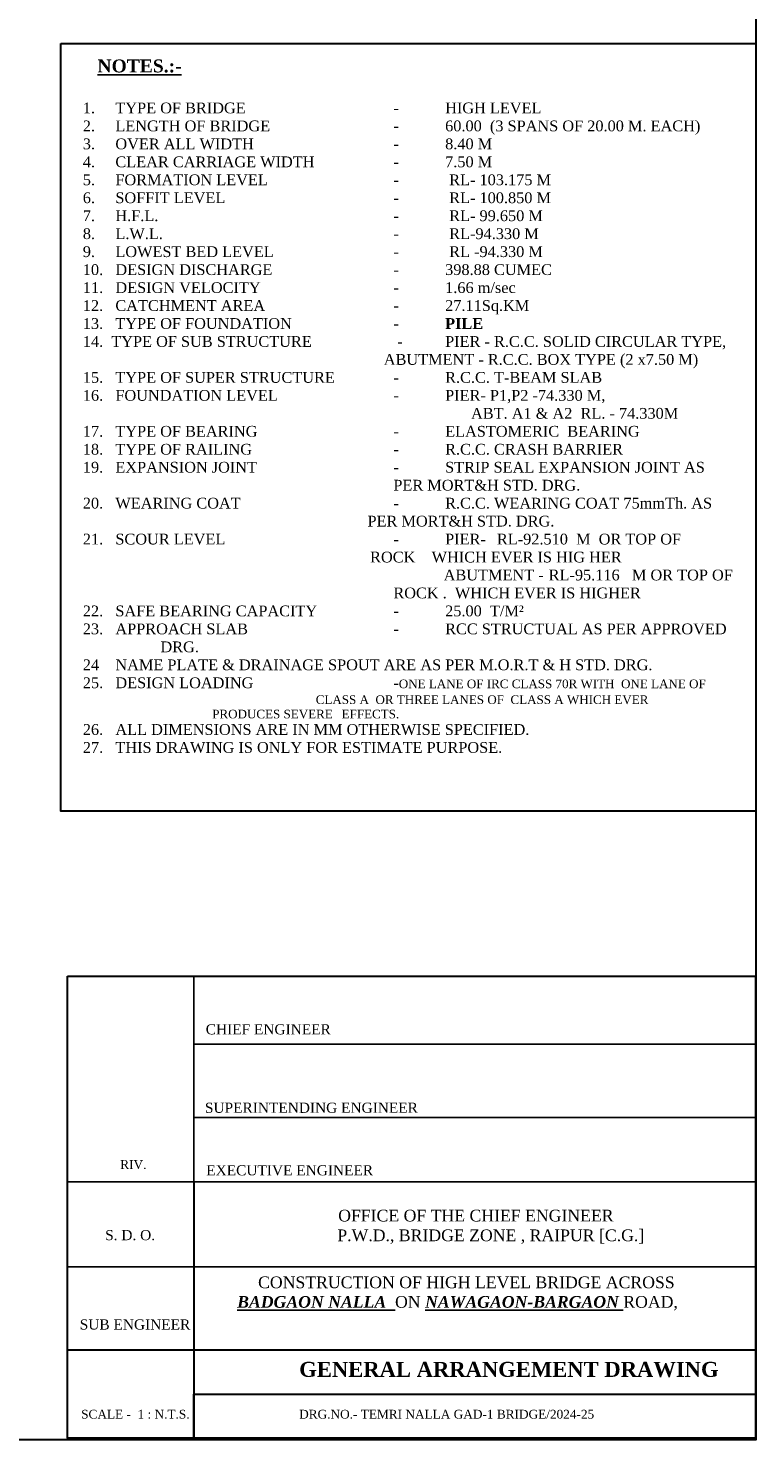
# Model space of a CAD drawing. Header units: millimetres. Extents: x -44718850 to -16463261, y -12601021 to -6173596.
# Tile 6 of 9: x -16545972 to -16488628, y -6428248 to -6316905. Entities that reach past the tile are written whole.
import ezdxf

# ---------------------------------------------------------------- set-up
doc = ezdxf.new("R2010")
doc.units = ezdxf.units.MM
doc.header["$LTSCALE"] = 1000
doc.header["$MEASUREMENT"] = 0
doc.styles.get("Standard").update_dxf_attribs({"font": 'times.ttf', "height": 450})

msp = doc.modelspace()

# ---------------------------------------------------------------- linework, layer by layer
at = {"color": 7}
for p, q in [((-16532911.9, -6391683.2), (-16532911.9, -6428124.5)), ((-16542868.8, -6394268.8), (-16542868.8, -6428124.5)), ((-16532911.9, -6402822.5), (-16488659.3, -6402822.5)), ((-16488659.3, -6407912.2), (-16542868.8, -6407912.2)), ((-16542868.8, -6414613.5), (-16488659.3, -6414613.5))]:
    msp.add_line(p, q, dxfattribs=at)
at = {"color": 7, "ltscale": 0.5}
msp.add_line((-16532911.9, -6397043.2), (-16488659.3, -6397043.2), dxfattribs=at)
at = {"color": 7, "lineweight": 30}
for p, q in [((-16532911.9, -6407912.2), (-16532911.9, -6421163.3)), ((-16542868.8, -6421163.3), (-16488659.3, -6421163.3)), ((-16532911.9, -6421163.3), (-16532911.9, -6428124.5)), ((-16532911.9, -6428124.5), (-16532911.9, -6424643.9)), ((-16532911.9, -6424643.9), (-16488659.3, -6424643.9))]:
    msp.add_line(p, q, dxfattribs=at)
at = {"color": 7, "lineweight": 30, "ltscale": 2}
for points in [[(-16747590.2, -6259416.6), (-16488628.3, -6259416.6), (-16488628.3, -6428248.3), (-16747590.2, -6428248.3)], [(-16543414.1, -6318116.4), (-16488628.3, -6318116.4), (-16488628.3, -6378664.2), (-16543414.1, -6378664.2)]]:
    msp.add_lwpolyline(points, close=True, dxfattribs=at)
at = {"color": 7, "lineweight": 30}
msp.add_lwpolyline([(-16542868.8, -6391683.2), (-16488659.3, -6391683.2), (-16488659.3, -6428124.5), (-16542868.8, -6428124.5)], close=True, dxfattribs=at)

# ---------------------------------------------------------------- texts
at = {"color": 7}
for s, height, p in [('CHIEF ENGINEER ', 801.9, (-16531981.4, -6396272)), ('SUPERINTENDING ENGINEER ', 801.9, (-16532045.6, -6402459)), ('                RIV.', 693, (-16542907.4, -6406885.2)), ('EXECUTIVE ENGINEER ', 801.9, (-16531940.7, -6407391.2)), ('OFFICE OF THE CHIEF ENGINEER', 924, (-16521542.3, -6411027.3)), ('S. D. O.', 801.9, (-16539912.2, -6412504.5)), ('          P.W.D., BRIDGE ZONE , RAIPUR [C.G.]', 924, (-16525098, -6412583)), ('    SUB ENGINEER', 801.9, (-16543123.5, -6419554.5)), ('SCALE -  1 : N.T.S.                                 DRG.NO.- TEMRI NALLA GAD-1 BRIDGE/2024-25', 693, (-16541803.3, -6426577.6))]:
    msp.add_text(s, height=height, dxfattribs=at).set_placement(p)
at = {"color": 7, "attachment_point": 1}
for s, insert, char_height, width in [('{\\fTimes New Roman|b0|i0|c204|p18;\\C0;  \\H2x; \\fTimes New Roman|b1|i0|c204|p18;\\L NOTES.\\fTimes New Roman|b1|i0|c0|p18;:-\\H0.5x;\\P\\P\\fTimes New Roman|b1|i0|c204|p18;\\P\\pxsm1;\\fTimes New Roman|b0|i0|c204|p18;\\H1.6667x;\\l1.     TYPE OF BRIDGE                                    \\fTimes New Roman|b0|i0|c0|p18;^I\\fTimes New Roman|b0|i0|c204|p18;-\\fTimes New Roman|b0|i0|c0|p18;^I^I\\fTimes New Roman|b0|i0|c204|p18;HIGH LEVEL  \\P2.     LENGTH OF BRIDGE                             \\fTimes New Roman|b0|i0|c0|p18;^I\\fTimes New Roman|b0|i0|c204|p18;-\\fTimes New Roman|b0|i0|c0|p18;^I^I60\\fTimes New Roman|b0|i0|c204|p18;.00  (\\fTimes New Roman|b0|i0|c0|p18;3\\fTimes New Roman|b0|i0|c204|p18; SPANS OF \\fTimes New Roman|b0|i0|c0|p18;20\\fTimes New Roman|b0|i0|c204|p18;.00 M. EACH)  \\P3.     OVER ALL WIDTH                                 \\fTimes New Roman|b0|i0|c0|p18;^I\\fTimes New Roman|b0|i0|c204|p18;-\\fTimes New Roman|b0|i0|c0|p18;^I^I8.40\\fTimes New Roman|b0|i0|c204|p18; M  \\P4.     CLEAR CARRIAGE WIDTH                  \\fTimes New Roman|b0|i0|c0|p18;^I\\fTimes New Roman|b0|i0|c204|p18;-\\fTimes New Roman|b0|i0|c0|p18;^I^I7.50\\fTimes New Roman|b0|i0|c204|p18; M  \\P5.     FORMATION LEVEL                              \\fTimes New Roman|b0|i0|c0|p18;^I\\fTimes New Roman|b0|i0|c204|p18;-\\fTimes New Roman|b0|i0|c0|p18;^I^I\\fTimes New Roman|b0|i0|c204|p18; RL\\fTimes New Roman|b0|i0|c0|p18;-\\fTimes New Roman|b0|i0|c204|p18; \\fTimes New Roman|b0|i0|c0|p18;103.175\\fTimes New Roman|b0|i0|c204|p18; M  \\P6.     SOF\\fTimes New Roman|b0|i0|c0|p18;F\\fTimes New Roman|b0|i0|c204|p18;IT LEVEL                                         \\fTimes New Roman|b0|i0|c0|p18;^I\\fTimes New Roman|b0|i0|c204|p18;-\\fTimes New Roman|b0|i0|c0|p18;^I^I\\fTimes New Roman|b0|i0|c204|p18; RL\\fTimes New Roman|b0|i0|c0|p18;-\\fTimes New Roman|b0|i0|c204|p18; \\fTimes New Roman|b0|i0|c0|p18;100.850\\fTimes New Roman|b0|i0|c204|p18; M  \\P7.     H.F.L.                                                         \\fTimes New Roman|b0|i0|c0|p18;^I\\fTimes New Roman|b0|i0|c204|p18;-\\fTimes New Roman|b0|i0|c0|p18;^I^I\\fTimes New Roman|b0|i0|c204|p18; RL\\fTimes New Roman|b0|i0|c0|p18;-\\fTimes New Roman|b0|i0|c204|p18; \\fTimes New Roman|b0|i0|c0|p18;99.650\\fTimes New Roman|b0|i0|c204|p18; M  \\P8.     L.W.L.                                                        \\fTimes New Roman|b0|i0|c0|p18;^I\\fTimes New Roman|b0|i0|c204|p18;-\\fTimes New Roman|b0|i0|c0|p18;^I^I\\fTimes New Roman|b0|i0|c204|p18; RL\\fTimes New Roman|b0|i0|c0|p18;-94.330 \\fTimes New Roman|b0|i0|c204|p18;M  \\P9.     LOWEST BED LEVEL                             \\fTimes New Roman|b0|i0|c0|p18;^I\\fTimes New Roman|b0|i0|c204|p18;-\\fTimes New Roman|b0|i0|c0|p18;^I^I\\fTimes New Roman|b0|i0|c204|p18; RL \\fTimes New Roman|b0|i0|c0|p18;-94.330\\fTimes New Roman|b0|i0|c204|p18; M  \\P10.   DESIGN DISCHARGE                             \\fTimes New Roman|b0|i0|c0|p18;^I\\fTimes New Roman|b0|i0|c204|p18;-\\fTimes New Roman|b0|i0|c0|p18;^I^I\\C1;398.88\\fTimes New Roman|b0|i0|c204|p18; CUMEC  \\P\\C0;11.   DESIGN VELOCITY                                \\fTimes New Roman|b0|i0|c0|p18;^I\\fTimes New Roman|b0|i0|c204|p18;-\\fTimes New Roman|b0|i0|c0|p18;^I^I\\C1;1.66\\fTimes New Roman|b0|i0|c204|p18; m/sec\\C0;  \\P12.   CATCHMENT AREA                               \\fTimes New Roman|b0|i0|c0|p18;^I-^I^I27.11\\fTimes New Roman|b0|i0|c204|p18;S\\fTimes New Roman|b0|i0|c0|p18;q.K\\fTimes New Roman|b0|i0|c204|p18;M  \\P13.   TYPE OF FOUNDATION                        \\fTimes New Roman|b0|i0|c0|p18;^I\\fTimes New Roman|b0|i0|c204|p18;-\\fTimes New Roman|b0|i0|c0|p18;^I^I\\fTimes New Roman|b1|i0|c0|p18;PILE  \\fTimes New Roman|b0|i0|c0|p18;\\P\\fTimes New Roman|b0|i0|c204|p18;14.  TYPE OF SUB STRUCTURE               \\fTimes New Roman|b0|i0|c0|p18; \\fTimes New Roman|b0|i0|c204|p18;  \\fTimes New Roman|b0|i0|c0|p18; \\fTimes New Roman|b0|i0|c204|p18;  -\\fTimes New Roman|b0|i0|c0|p18;^I^I\\fTimes New Roman|b0|i0|c204|p18;PIER - R.C.C. \\fTimes New Roman|b0|i0|c0|p18;SOLID \\fTimes New Roman|b0|i0|c204|p18;CIRCULAR TYPE, \\fTimes New Roman|b0|i0|c0|p18;^I^I^I^I^I^I^I^I^I^I^I^I^I^I    \\fTimes New Roman|b0|i0|c204|p18;ABUTMENT - R.C.C.\\fTimes New Roman|b0|i0|c0|p18; BOX\\fTimes New Roman|b0|i0|c204|p18; TYPE\\fTimes New Roman|b0|i0|c0|p18; (2 x7.50 M)^I^I^I  \\P\\fTimes New Roman|b0|i0|c204|p18;15.   TYPE OF SUPER\\fTimes New Roman|b0|i0|c0|p18; \\fTimes New Roman|b0|i0|c204|p18;STRUCTURE              \\fTimes New Roman|b0|i0|c0|p18;^I\\fTimes New Roman|b0|i0|c204|p18;-\\fTimes New Roman|b0|i0|c0|p18;^I^I\\fTimes New Roman|b0|i0|c204|p18;R.C.C. \\fTimes New Roman|b0|i0|c0|p18;T-BEAM\\fTimes New Roman|b0|i0|c204|p18; SLAB  \\P16.   FOUNDATION LEVEL                            \\fTimes New Roman|b0|i0|c0|p18;^I\\fTimes New Roman|b0|i0|c204|p18;-\\fTimes New Roman|b0|i0|c0|p18;^I^I\\fTimes New Roman|b0|i0|c204|p18;PIER\\fTimes New Roman|b0|i0|c0|p18;-\\fTimes New Roman|b0|i0|c204|p18; \\fTimes New Roman|b0|i0|c0|p18;P1,P2 \\fTimes New Roman|b0|i0|c204|p18;-\\fTimes New Roman|b0|i0|c0|p18;74.330\\fTimes New Roman|b0|i0|c204|p18; M,\\fTimes New Roman|b0|i0|c0|p18;                                               ^I^I^I^I^I^I^I^I^I^I^I^I^I^IABT. A1 & A2  RL. - 74.330M  \\P\\fTimes New Roman|b0|i0|c204|p18;17.   TYPE OF BEARING                                 \\fTimes New Roman|b0|i0|c0|p18;^I\\fTimes New Roman|b0|i0|c204|p18;-\\fTimes New Roman|b0|i0|c0|p18;^I^IELASTOMERIC\\fTimes New Roman|b0|i0|c204|p18; \\fTimes New Roman|b0|i0|c0|p18; BEARING    \\P18.   TYPE OF RAILING                                  ^I-^I^IR.C.C. CRASH BARRIER                                                                                              \\P19.   EXPANSION JOINT                                ^I-^I^ISTRIP SEAL EXPANSION JOINT AS ^I^I^I^I^I^I^I^I^I^I^I^I^I^I^I^IPER MORT&H STD. DRG.   \\P20.   WEARING COAT                                     ^I-^I^IR.C.C. WEARING COAT\\fTimes New Roman|b0|i0|c204|p18; \\fTimes New Roman|b0|i0|c0|p18;75mmTh. AS ^I^I^I^I^I^I^I^I^I^I^I^I^I^I^IPER MORT&H STD. DRG.  \\fTimes New Roman|b0|i0|c204|p18;\\P\\fTimes New Roman|b0|i0|c0|p18;21\\fTimes New Roman|b0|i0|c204|p18;.   SCOUR \\fTimes New Roman|b0|i0|c0|p18;LEVEL^I^I\\fTimes New Roman|b0|i0|c204|p18;                     \\fTimes New Roman|b0|i0|c0|p18;^I^I\\fTimes New Roman|b0|i0|c204|p18;-\\fTimes New Roman|b0|i0|c0|p18;^I^I\\fTimes New Roman|b0|i0|c204|p18;PIER\\fTimes New Roman|b0|i0|c0|p18;- ^I\\fTimes New Roman|b0|i0|c204|p18;RL\\fTimes New Roman|b0|i0|c0|p18;-92.510 \\fTimes New Roman|b0|i0|c204|p18; M\\fTimes New Roman|b0|i0|c0|p18;  OR TOP OF ^I^I^I^I^I^I^I^I^I^I^I^I^I^I^I       ROCK    WHICH EVER IS HIG HER  \\P                                                                            ^I^I      \\fTimes New Roman|b0|i0|c204|p18;ABUTMENT\\fTimes New Roman|b0|i0|c0|p18; - ^IR\\fTimes New Roman|b0|i0|c204|p18;L\\fTimes New Roman|b0|i0|c0|p18;-95.116\\fTimes New Roman|b0|i0|c204|p18; \\fTimes New Roman|b0|i0|c0|p18; \\fTimes New Roman|b0|i0|c204|p18; \\fTimes New Roman|b0|i0|c0|p18;M OR TOP OF ^I^I^I^I^I^I^I^I^I^I^I^I^I^IROCK .  WHICH EVER IS HIGHER  \\P22\\fTimes New Roman|b0|i0|c204|p18;.   SAFE BEARING CAPACITY                  \\fTimes New Roman|b0|i0|c0|p18;^I\\fTimes New Roman|b0|i0|c204|p18;-\\fTimes New Roman|b0|i0|c0|p18;^I^I25.00 \\fTimes New Roman|b0|i0|c204|p18; T/M²  \\P2\\fTimes New Roman|b0|i0|c0|p18;3\\fTimes New Roman|b0|i0|c204|p18;.   APPROACH SLAB\\fTimes New Roman|b0|i0|c0|p18; ^I^I^I          ^I^I-^I^IRCC STRUCTUAL AS PER APPROVED ^I^I^I^I^I^I^I^I^I^I^I^I^I^I^IDRG.  \\P24    NAME PLATE & DRAINAGE SPOUT ARE\\fTimes New Roman|b0|i0|c204|p18; AS PER\\fTimes New Roman|b0|i0|c0|p18; M.O.R.T & H STD. DRG.  \\P\\fTimes New Roman|b0|i0|c204|p18;2\\fTimes New Roman|b0|i0|c0|p18;5\\fTimes New Roman|b0|i0|c204|p18;.   DESIGN LOADING                                  \\fTimes New Roman|b0|i0|c0|p18;^I\\fTimes New Roman|b0|i0|c204|p18;-\\H0.79999x;ONE LANE OF \\fTimes New Roman|b0|i0|c0|p18;IRC \\fTimes New Roman|b0|i0|c204|p18;CLASS 70R\\fTimes New Roman|b0|i0|c0|p18; WITH  ONE LANE OF ^I^I^I^I^I^I^I^I^I^I^I^I^I^ICLASS A  OR THREE LANES OF  CLASS A WHICH EVER ^I^I^I^I^I^I^I^I^I^I^I^I^IPRODUCES SEVERE^IEFFECTS.\\fTimes New Roman|b0|i0|c204|p18; \\fTimes New Roman|b0|i0|c0|p18;\\H1.25x;  \\P\\fTimes New Roman|b0|i0|c204|p18;2\\fTimes New Roman|b0|i0|c0|p18;6\\fTimes New Roman|b0|i0|c204|p18;.   ALL DIMENSION\\fTimes New Roman|b0|i0|c0|p18;S \\fTimes New Roman|b0|i0|c204|p18;ARE IN MM OTHERWISE SPECIFIED.  \\P2\\fTimes New Roman|b0|i0|c0|p18;7\\fTimes New Roman|b0|i0|c204|p18;.   THIS DRAWING IS ONLY FOR ESTIMATE PURPOSE.  }', (-16541671.5, -6319368), 510, 52089.997), ('\\pxqc;    CONSTRUCTION OF HIGH LEVEL BRIDGE ACROSS          \\P{\\fTimes New Roman|b1|i1|c0|p18;\\LBADGAON NALLA}  ON {\\fTimes New Roman|b1|i1|c0|p18;\\LNAWAGAON-BARGAON }ROAD,', (-16533504.7, -6415368.9), 924, 42737.637), ('{\\fTimes New Roman|b1|i0|c0|p18;GENERAL ARRANGEMENT DRAWING}', (-16524613.4, -6422104.5), 1179.387, 33507.064)]:
    msp.add_mtext(s, dxfattribs=dict(at, insert=insert, char_height=char_height, width=width))

doc.saveas('drawing.dxf')
